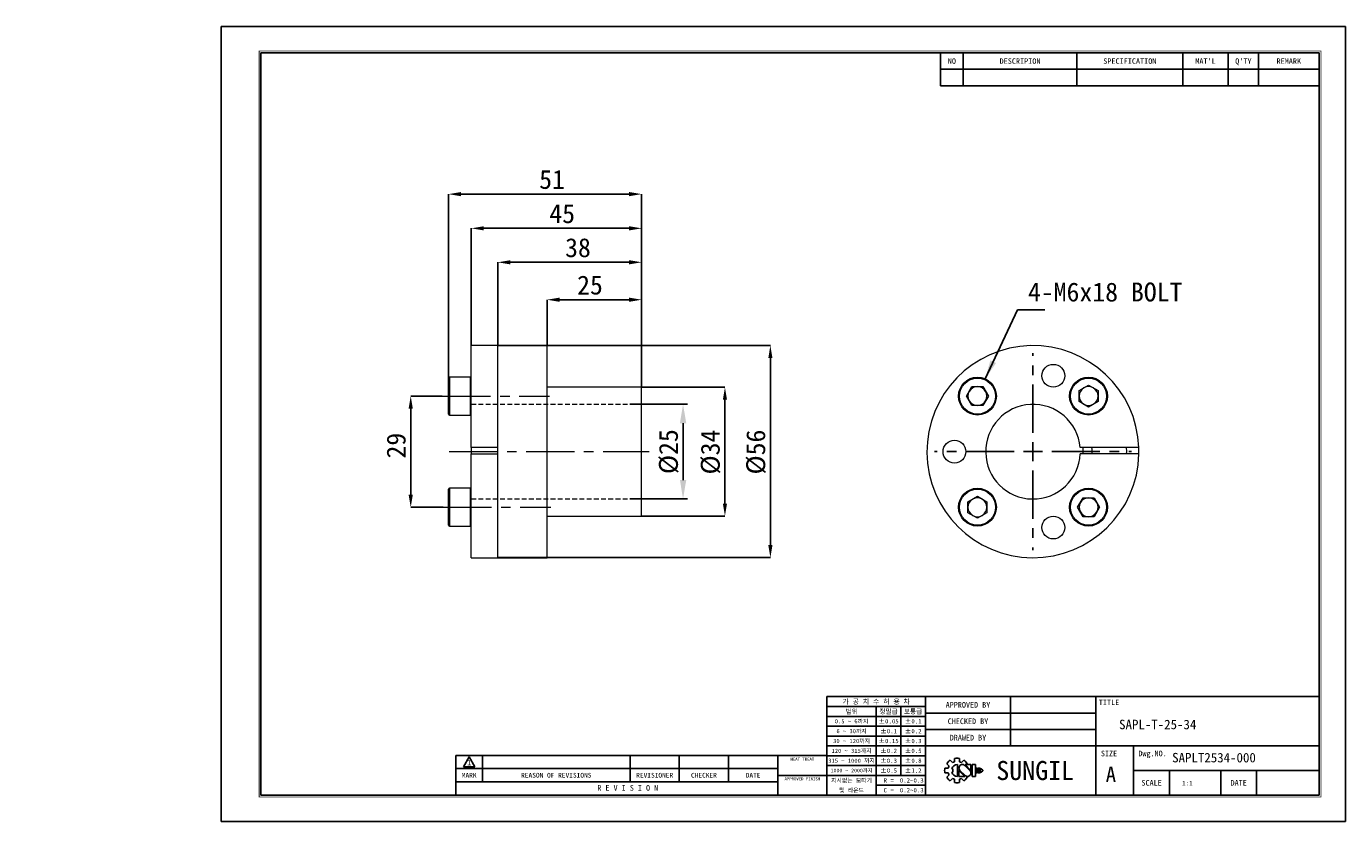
# Model space of a CAD drawing. Header units: millimetres. Extents: x -29 to 5648, y -387 to 3949.
# Tile 1 of 3: x -29 to 319, y 79 to 289. Entities that reach past the tile are written whole.
import ezdxf
from ezdxf.enums import TextEntityAlignment as Align

# ---------------------------------------------------------------- set-up
doc = ezdxf.new("R2010")
doc.units = ezdxf.units.MM
doc.linetypes.add('CENTERX2', pattern=[20.32, 12.7, -2.54, 2.54, -2.54])
doc.linetypes.add('HIDDEN', pattern=[1.905, 1.27, -0.635])
doc.layers.get('0').update_dxf_attribs({"linetype": 'CONTINUOUS'})
doc.layers.get('Defpoints').update_dxf_attribs({"linetype": 'CONTINUOUS'})
for name, color, linetype in [('5', 7, 'CONTINUOUS'), ('7', 7, 'CONTINUOUS'), ('중심선', 1, 'CENTERX2')]:
    doc.layers.add(name, color=color, linetype=linetype)
doc.layers.add('가상선', color=2, linetype='HIDDEN', lineweight=15)
doc.layers.add('치수선', color=5, linetype='CONTINUOUS', lineweight=15)
doc.styles.add('SLDTEXTSTYLE0', font='TXT', dxfattribs={"width": 0.75})
doc.dimstyles.new('5', dxfattribs={"dimtxt": 5, "dimasz": 5, "dimexe": 1.2, "dimexo": 0, "dimgap": 1.2, "dimtad": 1, "dimdec": 0, "dimzin": 11, "dimdsep": 46, "dimtxsty": 'Standard', "dimcen": 0, "dimclrd": 5, "dimclre": 5, "dimclrt": 3, "dimadec": 0, "dimazin": 0, "dimtfac": 0.6, "dimtdec": 0, "dimtmove": 0, "dimatfit": 3, "dimfxl": 1.25, "dimtolj": 1, "dimtzin": 11, "dimarcsym": 0})
doc.dimstyles.new('SLDDIMSTYLE1', dxfattribs={"dimtxt": 3.5, "dimasz": 3.302, "dimexe": 0, "dimexo": 0.0625, "dimgap": 0.875, "dimtad": 1, "dimrnd": 1e-09, "dimzin": 12, "dimdsep": 46, "dimtxsty": 'SLDTEXTSTYLE0', "dimsah": 1, "dimcen": 0.09, "dimadec": 0, "dimazin": 3, "dimtfac": 1, "dimtmove": 0, "dimatfit": 0, "dimfxl": 1, "dimfrac": 2, "dimtolj": 1, "dimtzin": 12, "dimarcsym": 0})
doc.dimstyles.new('SLDDIMSTYLE2', dxfattribs={"dimtxt": 3.5, "dimasz": 3.302, "dimexe": 0, "dimexo": 0.0625, "dimgap": 0.875, "dimtad": 1, "dimrnd": 1e-09, "dimzin": 12, "dimdsep": 46, "dimtxsty": 'SLDTEXTSTYLE0', "dimsah": 1, "dimcen": 0.09, "dimadec": 0, "dimazin": 3, "dimtfac": 1, "dimtofl": 0, "dimtmove": 0, "dimatfit": 3, "dimfxl": 1, "dimfrac": 2, "dimtolj": 1, "dimtzin": 12, "dimarcsym": 0})

# ---------------------------------------------------------------- blocks, each defined once
blk = doc.blocks.new('AAAA')
at = {"layer": '5', "ltscale": 0.5}
blk.add_line((-533.87, -68.22), (-533.87, -78.72), dxfattribs=at)
at = {"layer": '7', "color": 0}
for p, q in [((-298.87, 124.28), (-595.87, 124.28)), ((-595.87, 124.28), (-595.87, -85.72)), ((-298.87, -85.72), (-298.87, 124.28)), ((-595.87, -85.72), (-298.87, -85.72))]:
    blk.add_line(p, q, dxfattribs=at)
at = {"layer": '7'}
for p, q in [((-405.87, 117.28), (-405.87, 108.62)), ((-399.87, 117.28), (-399.87, 108.62)), ((-369.87, 117.28), (-369.87, 108.62)), ((-341.87, 117.28), (-341.87, 108.62)), ((-329.87, 117.28), (-329.87, 108.62)), ((-321.87, 117.28), (-321.87, 108.62)), ((-405.87, 112.95), (-305.87, 112.95)), ((-405.87, 108.62), (-305.87, 108.62)), ((-305.87, -52.72), (-435.87, -52.72)), ((-435.87, -52.72), (-435.87, -78.72)), ((-409.87, -55.32), (-435.87, -55.32)), ((-422.87, -55.32), (-422.87, -78.72)), ((-416.37, -55.32), (-416.37, -73.52)), ((-409.87, -52.72), (-409.87, -78.72)), ((-387.37, -52.72), (-387.37, -65.72)), ((-364.87, -52.72), (-364.87, -78.72)), ((-409.87, -57.92), (-435.87, -57.92)), ((-364.87, -57.05), (-409.87, -57.05)), ((-409.87, -60.52), (-435.87, -60.52)), ((-364.87, -61.38), (-409.87, -61.38)), ((-409.87, -63.12), (-435.87, -63.12)), ((-409.87, -65.72), (-435.87, -65.72)), ((-305.87, -65.72), (-409.87, -65.72)), ((-354.87, -65.72), (-354.87, -78.72)), ((-435.87, -68.22), (-533.87, -68.22)), ((-531.87, -71.21), (-530.37, -68.61)), ((-530.37, -68.61), (-528.87, -71.21)), ((-526.87, -68.22), (-526.87, -75.22)), ((-487.87, -68.22), (-487.87, -75.22)), ((-474.87, -68.22), (-474.87, -75.22)), ((-461.87, -68.22), (-461.87, -75.22)), ((-448.87, -68.22), (-448.87, -78.72)), ((-409.87, -68.32), (-435.87, -68.32)), ((-403.32, -69.5), (-402.7, -70.12)), ((-402.17, -69.02), (-402.17, -69.9)), ((-400.87, -69.02), (-400.87, -69.9)), ((-400.35, -70.12), (-399.72, -69.5)), ((-448.87, -71.72), (-533.87, -71.72)), ((-531.87, -71.21), (-528.87, -71.21)), ((-409.87, -70.92), (-435.87, -70.92)), ((-404.71, -71.57), (-403.84, -71.57)), ((-404.71, -71.57), (-403.84, -71.57)), ((-404.71, -72.86), (-403.84, -72.86)), ((-404.24, -70.42), (-403.62, -71.04)), ((-402.89, -71.78), (-402.59, -71.78)), ((-402.89, -72.65), (-402.59, -72.65)), ((-402.59, -71.78), (-402.59, -72.65)), ((-401.37, -70.64), (-401.37, -73.79)), ((-401.01, -72.22), (-401.01, -73.79)), ((-401.01, -72.24), (-399.45, -73.79)), ((-400.73, -72.22), (-399.39, -73.55)), ((-398.13, -72.22), (-399.46, -70.88)), ((-397.85, -72.19), (-399.4, -70.64)), ((-399.4, -70.64), (-397.85, -70.64)), ((-399.03, -70.64), (-398.81, -70.42)), ((-397.85, -70.64), (-397.85, -72.22)), ((-397.48, -70.64), (-397.48, -73.79)), ((-397.48, -70.64), (-396.61, -70.64)), ((-396.61, -70.64), (-396.61, -73.79)), ((-396.46, -71.57), (-396.46, -72.86)), ((-396.46, -71.57), (-396.24, -71.57)), ((-396.46, -72.86), (-396.24, -72.86)), ((-396.24, -71.57), (-396.24, -72.86)), ((-396.09, -71.57), (-396.09, -72.86)), ((-396.09, -71.57), (-395.88, -71.57)), ((-396.09, -72.86), (-395.88, -72.86)), ((-395.88, -71.57), (-395.88, -72.86)), ((-395.72, -71.57), (-395.72, -72.86)), ((-395.72, -71.57), (-395.51, -71.57)), ((-395.72, -72.86), (-395.51, -72.86)), ((-395.51, -71.57), (-395.51, -72.86)), ((-395.36, -71.57), (-395.36, -72.86)), ((-395.36, -71.57), (-394.71, -72.11)), ((-394.71, -72.32), (-395.36, -72.86)), ((-394.71, -72.11), (-394.71, -72.22)), ((-394.71, -72.11), (-394.71, -72.32)), ((-394.71, -72.22), (-394.71, -72.32)), ((-305.87, -72.22), (-354.87, -72.22)), ((-345.37, -72.22), (-345.37, -78.72)), ((-331.87, -72.22), (-331.87, -78.72)), ((-322.37, -72.22), (-322.37, -78.72)), ((-448.87, -75.22), (-533.87, -75.22)), ((-448.87, -73.52), (-435.87, -73.52)), ((-409.87, -73.52), (-435.87, -73.52)), ((-409.87, -76.12), (-422.87, -76.12)), ((-404.24, -74.01), (-403.62, -73.39)), ((-403.32, -74.93), (-402.7, -74.31)), ((-402.17, -74.53), (-402.17, -75.41)), ((-401.01, -73.79), (-399.45, -73.79)), ((-400.87, -74.53), (-400.87, -75.41)), ((-400.35, -74.31), (-399.72, -74.93)), ((-399.08, -73.74), (-398.81, -74.01)), ((-397.48, -73.79), (-396.61, -73.79))]:
    blk.add_line(p, q, dxfattribs=at)
at = {"layer": '7', "const_width": 0.25}
blk.add_lwpolyline([(-305.37, -79.22), (-305.37, 117.78), (-585.87, 117.78), (-585.87, -79.22)], close=True, dxfattribs=at)
at = {"layer": '7'}
blk.add_lwpolyline([(-305.87, -78.72), (-305.87, 117.28), (-585.37, 117.28), (-585.37, -78.72)], close=True, dxfattribs=at)
for centre, radius, start, end in [((-401.52, -72.22), 3.26, 123.4943, 146.5057), ((-401.52, -72.22), 3.26, 78.4943, 101.5057), ((-401.52, -72.22), 3.26, 33.4943, 56.5057), ((-401.52, -72.22), 3.26, 168.4943, 191.5057), ((-401.52, -72.22), 2.4, 150.6872, 164.3128), ((-401.52, -72.22), 2.4, 195.6872, 209.3128), ((-401.37, -72.22), 1.58, 90, 164.0671), ((-401.37, -72.22), 1.58, 195.9329, 270), ((-401.52, -72.22), 2.4, 105.6872, 119.3128), ((-400.09, -71.56), 0.919, 43.2202, 225.8282), ((-401.52, -72.22), 2.4, 60.6872, 74.3128), ((-398.77, -72.87), 0.919, 223.2202, 45.8282), ((-401.52, -72.22), 3.26, 213.4943, 236.5057), ((-401.52, -72.22), 2.4, 240.6872, 254.3128), ((-401.52, -72.22), 3.26, 258.4943, 281.5057), ((-401.52, -72.22), 2.4, 285.6872, 299.3128), ((-401.52, -72.22), 3.26, 303.4943, 326.5057)]:
    blk.add_arc(centre, radius, start, end, dxfattribs=at)
for p in [(-387.37, -57.05), (-387.37, -61.38)]:
    blk.add_point(p, dxfattribs=at)
at = {"layer": '5', "ltscale": 0.5}
for tag, p, height in [('TITLE', (-358.7, -61.31), 2.5), ('도번', (-344.69, -70.07), 2.5), ('SCALE', (-342.09, -76.16), 1.2), ('DATE', (-318.85, -76.2), 1.2)]:
    blk.add_attdef(tag, p, '', height=height, dxfattribs=at)
at = {"layer": '7'}
for s, height, p in [('NO', 1.444, (-402.87, 115.12)), ('DESCRIPION', 1.444, (-384.87, 115.12)), ('SPECIFICATION', 1.444, (-355.87, 115.12)), ("MAT'L", 1.444, (-335.87, 115.12)), ("Q'TY", 1.444, (-325.87, 115.12)), ('REMARK', 1.444, (-313.87, 115.12)), ('가 공 치 수 허 용 차', 1.3, (-422.87, -54.02)), ('APPROVED BY', 1.5, (-398.62, -54.88)), ('TITLE', 1.444, (-361.37, -54.22)), ('0.5 ~ 6까지', 1.1, (-429.37, -59.22)), ('범위', 1.25, (-429.37, -56.62)), ('정밀급', 1.25, (-419.62, -56.62)), ('%%P0.05', 1.15, (-419.62, -59.22)), ('보통급', 1.25, (-413.12, -56.62)), ('%%P0.1', 1.15, (-413.12, -59.22)), ('CHECKED BY', 1.5, (-398.62, -59.22)), ('6 ~ 30까지', 1.1, (-429.37, -61.82)), ('%%P0.1', 1.15, (-419.62, -61.82)), ('%%P0.2', 1.15, (-413.12, -61.82)), ('30 ~ 120까지', 1.1, (-429.37, -64.42)), ('%%P0.15', 1.15, (-419.62, -64.42)), ('%%P0.3', 1.15, (-413.12, -64.42)), ('DRAWED BY', 1.5, (-398.62, -63.55)), ('1', 1.5, (-530.37, -70.11)), ('HEAT TREAT', 0.8, (-442.37, -69.22)), ('315 ~ 1000 까지', 1.1, (-429.37, -69.62)), ('120 ~ 315까지', 1.1, (-429.37, -67.02)), ('%%P0.2', 1.15, (-419.62, -67.02)), ('%%P0.3', 1.15, (-419.62, -69.62)), ('%%P0.5', 1.15, (-413.12, -67.02)), ('%%P0.8', 1.15, (-413.12, -69.62)), ('SUNGIL', 5.032, (-380.87, -72.22)), ('SIZE', 1.5, (-361.37, -67.72)), ('Dwg.NO.', 1.5, (-349.87, -67.72)), ('MARK', 1.25, (-530.37, -73.47)), ('REASON OF REVISIONS', 1.25, (-507.37, -73.47)), ('REVISIONER', 1.25, (-481.37, -73.47)), ('CHECKER', 1.25, (-468.37, -73.47)), ('DATE', 1.25, (-455.37, -73.47)), ('1000 ~ 2000까지', 0.99, (-429.37, -72.22)), ('%%P0.5', 1.15, (-419.62, -72.22)), ('%%P1.2', 1.15, (-413.12, -72.22)), ('A', 4, (-360.87, -73.22)), ('R E V I S I O N', 1.5, (-488.49, -76.81)), ('APPROVED FINISH', 0.8, (-442.37, -74.42)), ('지시없는 모따기', 1.1, (-429.37, -74.82)), ('R = ', 1.15, (-419.12, -74.82)), ('SCALE', 1.5, (-350.12, -75.47)), ('DATE', 1.5, (-327.12, -75.47)), ('및 라운드', 1.1, (-429.37, -77.42)), ('C = ', 1.15, (-419.12, -77.42))]:
    blk.add_text(s, height=height, dxfattribs=at).set_placement(p, align=Align.MIDDLE_CENTER)
for tag, p in [('필렛', (-416.62, -74.82)), ('모따기', (-416.62, -77.42))]:
    blk.add_attdef(tag, text='', height=1.15, dxfattribs=at).set_placement(p, align=Align.MIDDLE_LEFT)
blk = doc.blocks.new('*D14')
at = {"layer": 'Defpoints', "color": 0}
for p in [(95.3, 205.03), (95.3, 149.03), (167.3, 149.03)]:
    blk.add_point(p, dxfattribs=at)
at = {"layer": '치수선', "color": 0, "lineweight": -2}
for p, q in [((95.36, 205.03), (167.3, 205.03)), ((167.3, 201.72), (167.3, 152.33)), ((95.36, 149.03), (167.3, 149.03))]:
    blk.add_line(p, q, dxfattribs=at)
at = {"layer": '치수선', "color": 0}
for points in [[(166.75, 201.72), (167.85, 201.72), (167.3, 205.03)], [(166.75, 152.33), (167.85, 152.33), (167.3, 149.03)]]:
    blk.add_solid(points, dxfattribs=at)
at = {"layer": '치수선', "color": 3, "insert": (160.93, 176.92), "char_height": 5, "attachment_point": 2, "rotation": 90}
blk.add_mtext('\\A1;%%c56', dxfattribs=at)
blk = doc.blocks.new('*D15')
at = {"layer": 'Defpoints', "color": 0}
for p in [(108.3, 217.14), (108.3, 205.03), (133.3, 194.03)]:
    blk.add_point(p, dxfattribs=at)
at = {"layer": '치수선', "color": 0, "lineweight": -2}
for p, q in [((108.3, 205.09), (108.3, 217.14)), ((130, 217.14), (111.6, 217.14)), ((133.3, 194.09), (133.3, 217.14))]:
    blk.add_line(p, q, dxfattribs=at)
at = {"layer": '치수선', "color": 0}
for points in [[(111.6, 217.69), (111.6, 216.59), (108.3, 217.14)], [(130, 217.69), (130, 216.59), (133.3, 217.14)]]:
    blk.add_solid(points, dxfattribs=at)
at = {"layer": '치수선', "color": 3, "insert": (119.65, 223.52), "char_height": 5, "attachment_point": 2}
blk.add_mtext('\\A1;25', dxfattribs=at)
blk = doc.blocks.new('*D16')
at = {"layer": 'Defpoints', "color": 0}
for p in [(95.3, 227.03), (95.3, 205.03), (133.3, 194.03)]:
    blk.add_point(p, dxfattribs=at)
at = {"layer": '치수선', "color": 0, "lineweight": -2}
for p, q in [((95.3, 205.09), (95.3, 227.03)), ((130, 227.03), (98.6, 227.03)), ((133.3, 194.09), (133.3, 227.03))]:
    blk.add_line(p, q, dxfattribs=at)
at = {"layer": '치수선', "color": 0}
for points in [[(98.6, 227.58), (98.6, 226.48), (95.3, 227.03)], [(130, 227.58), (130, 226.48), (133.3, 227.03)]]:
    blk.add_solid(points, dxfattribs=at)
at = {"layer": '치수선', "color": 3, "insert": (116.48, 233.4), "char_height": 5, "attachment_point": 2}
blk.add_mtext('\\A1;38', dxfattribs=at)
blk = doc.blocks.new('*D17')
at = {"layer": 'Defpoints', "color": 0}
for p in [(88.3, 236), (88.3, 205.03), (133.3, 194.03)]:
    blk.add_point(p, dxfattribs=at)
at = {"layer": '치수선', "color": 0, "lineweight": -2}
for p, q in [((88.3, 205.09), (88.3, 236)), ((130, 236), (91.6, 236)), ((133.3, 194.09), (133.3, 236))]:
    blk.add_line(p, q, dxfattribs=at)
at = {"layer": '치수선', "color": 0}
for points in [[(91.6, 236.55), (91.6, 235.45), (88.3, 236)], [(130, 236.55), (130, 235.45), (133.3, 236)]]:
    blk.add_solid(points, dxfattribs=at)
at = {"layer": '치수선', "color": 3, "insert": (112.31, 242.38), "char_height": 5, "attachment_point": 2}
blk.add_mtext('\\A1;45', dxfattribs=at)
blk = doc.blocks.new('*D18')
at = {"layer": 'Defpoints', "color": 0}
for p in [(82.3, 245.03), (82.3, 196.45), (133.3, 194.03)]:
    blk.add_point(p, dxfattribs=at)
at = {"layer": '치수선', "color": 0, "lineweight": -2}
for p, q in [((82.3, 196.51), (82.3, 245.03)), ((130, 245.03), (85.6, 245.03)), ((133.3, 194.09), (133.3, 245.03))]:
    blk.add_line(p, q, dxfattribs=at)
at = {"layer": '치수선', "color": 0}
for points in [[(85.6, 245.58), (85.6, 244.48), (82.3, 245.03)], [(130, 245.58), (130, 244.48), (133.3, 245.03)]]:
    blk.add_solid(points, dxfattribs=at)
at = {"layer": '치수선', "color": 3, "insert": (109.63, 251.42), "char_height": 5, "attachment_point": 2}
blk.add_mtext('\\A1;51', dxfattribs=at)
blk = doc.blocks.new('*D19')
at = {"layer": 'Defpoints', "color": 0}
for p in [(133.3, 194.03), (133.3, 160.03), (155.3, 160.03)]:
    blk.add_point(p, dxfattribs=at)
at = {"layer": '치수선', "color": 0, "lineweight": -2}
for p, q in [((133.36, 194.03), (155.3, 194.03)), ((155.3, 190.72), (155.3, 163.33)), ((133.36, 160.03), (155.3, 160.03))]:
    blk.add_line(p, q, dxfattribs=at)
at = {"layer": '치수선', "color": 0}
for points in [[(154.75, 190.72), (155.85, 190.72), (155.3, 194.03)], [(154.75, 163.33), (155.85, 163.33), (155.3, 160.03)]]:
    blk.add_solid(points, dxfattribs=at)
at = {"layer": '치수선', "color": 3, "insert": (148.92, 176.92), "char_height": 5, "attachment_point": 2, "rotation": 90}
blk.add_mtext('\\A1;%%c34', dxfattribs=at)
blk = doc.blocks.new('*D20')
at = {"layer": 'Defpoints', "color": 0}
for p in [(80.66, 191.7), (72.3, 162.35), (80.91, 162.35)]:
    blk.add_point(p, dxfattribs=at)
at = {"layer": '치수선', "color": 0, "lineweight": -2}
for p, q in [((80.6, 191.7), (72.3, 191.7)), ((72.3, 188.4), (72.3, 165.66)), ((80.85, 162.35), (72.3, 162.35))]:
    blk.add_line(p, q, dxfattribs=at)
at = {"layer": '치수선', "color": 0}
for points in [[(71.75, 188.4), (72.85, 188.4), (72.3, 191.7)], [(71.75, 165.66), (72.85, 165.66), (72.3, 162.35)]]:
    blk.add_solid(points, dxfattribs=at)
at = {"layer": '치수선', "color": 3, "insert": (65.93, 178.61), "char_height": 5, "attachment_point": 2, "rotation": 90}
blk.add_mtext('\\A1;29', dxfattribs=at)
blk = doc.blocks.new('SW_CENTERMARKSYMBOL_0')
at = {"layer": '중심선', "color": 0}
for p, q in [((0, 5), (0, 26)), ((-5, 0), (-26, 0)), ((0, 0), (-2.5, 0)), ((0, 0), (0, 2.5)), ((0, 0), (0, -2.5)), ((0, 0), (2.5, 0)), ((5, 0), (26, 0)), ((0, -5), (0, -26))]:
    blk.add_line(p, q, dxfattribs=at)
blk = doc.blocks.new('*D21')
at = {"color": 5, "lineweight": -2, "ltscale": 5}
for p, q in [((130.14, 189.53), (145.44, 189.53)), ((144.24, 184.53), (144.24, 169.53)), ((130.14, 164.53), (145.44, 164.53))]:
    blk.add_line(p, q, dxfattribs=at)
at = {"color": 5, "ltscale": 5}
for points in [[(143.41, 184.53), (145.08, 184.53), (144.24, 189.53)], [(143.41, 169.53), (145.08, 169.53), (144.24, 164.53)]]:
    blk.add_solid(points, dxfattribs=at)
at = {"layer": 'Defpoints', "color": 0, "ltscale": 5}
for p in [(130.14, 189.53), (130.14, 164.53), (144.24, 164.53)]:
    blk.add_point(p, dxfattribs=at)
at = {"color": 3, "ltscale": 5, "insert": (140.48, 177.03), "char_height": 5, "attachment_point": 5, "rotation": 90}
blk.add_mtext('\\A1;%%c25', dxfattribs=at)

msp = doc.modelspace()

# ---------------------------------------------------------------- linework, layer by layer
at = {"color": 7, "linetype": 'Continuous', "lineweight": 15}
for p, q in [((95.302, 205.026), (88.302, 205.026)), ((88.302, 178.117), (88.302, 205.026)), ((108.302, 205.026), (95.302, 205.026)), ((95.302, 178.117), (95.302, 205.026)), ((95.302, 177.026), (95.302, 205.026)), ((108.302, 177.026), (108.302, 205.026)), ((82.302, 186.948), (82.302, 196.448)), ((88.052, 196.698), (82.552, 196.698)), ((133.302, 194.026), (108.302, 194.026)), ((133.302, 160.026), (133.302, 194.026)), ((219.113, 191.698), (220.556, 194.198)), ((220.556, 189.198), (219.113, 191.698)), ((220.556, 194.198), (223.443, 194.198)), ((223.443, 194.198), (224.887, 191.698)), ((224.887, 191.698), (223.443, 189.198)), ((248.845, 193.142), (251.345, 194.585)), ((248.845, 190.255), (248.845, 193.142)), ((251.345, 194.585), (253.845, 193.142)), ((253.845, 193.142), (253.845, 190.255)), ((223.443, 189.198), (220.556, 189.198)), ((251.345, 188.812), (248.845, 190.255)), ((253.845, 190.255), (251.345, 188.812)), ((82.552, 186.698), (88.052, 186.698)), ((95.302, 178.117), (88.302, 178.117)), ((88.302, 178.117), (88.302, 176.417)), ((264.651, 178.117), (249.125, 178.117)), ((88.302, 149.026), (88.302, 176.417)), ((88.302, 176.417), (95.302, 176.417)), ((95.302, 149.026), (95.302, 177.026)), ((95.302, 149.026), (95.302, 176.417)), ((108.302, 149.026), (108.302, 177.026)), ((264.666, 176.417), (249.157, 176.417)), ((88.052, 167.353), (82.552, 167.353)), ((82.302, 157.603), (82.302, 167.103)), ((219.5, 163.797), (222, 165.24)), ((219.5, 160.91), (219.5, 163.797)), ((222, 165.24), (224.5, 163.797)), ((224.5, 163.797), (224.5, 160.91)), ((248.458, 162.353), (249.901, 164.853)), ((249.901, 164.853), (252.788, 164.853)), ((252.788, 164.853), (254.232, 162.353)), ((222, 159.467), (219.5, 160.91)), ((224.5, 160.91), (222, 159.467)), ((249.901, 159.853), (248.458, 162.353)), ((254.232, 162.353), (252.788, 159.853)), ((82.552, 157.353), (88.052, 157.353)), ((108.302, 160.026), (133.302, 160.026)), ((252.788, 159.853), (249.901, 159.853)), ((88.302, 149.026), (95.302, 149.026)), ((95.302, 149.026), (108.302, 149.026))]:
    msp.add_line(p, q, dxfattribs=at)
at = {"color": 8, "linetype": 'Continuous', "lineweight": 15}
for p, q in [((82.552, 196.698), (82.552, 186.698)), ((88.052, 186.698), (88.052, 196.698)), ((82.552, 167.353), (82.552, 157.353)), ((88.052, 157.353), (88.052, 167.353))]:
    msp.add_line(p, q, dxfattribs=at)
at = {"color": 7, "linetype": 'Continuous', "lineweight": 15, "flags": 128}
for points in [[(261.415, 176.417), (261.422, 177.026), (261.398, 178.117)], [(264.666, 176.417), (264.672, 177.026), (264.651, 178.117)]]:
    msp.add_lwpolyline(points, dxfattribs=at)
at = {"color": 7, "linetype": 'Continuous', "lineweight": 15}
for centre, radius in [((242.043, 197.069), 3), ((222, 191.698), 5), ((222, 191.698), 4.75), ((251.345, 191.698), 5), ((251.345, 191.698), 4.75), ((215.922, 177.026), 3), ((222, 162.353), 5), ((251.345, 162.353), 5), ((222, 162.353), 4.75), ((251.345, 162.353), 4.75), ((242.043, 156.983), 3)]:
    msp.add_circle(centre, radius, dxfattribs=at)
for centre, radius, start, end in [((236.672, 177.026), 28, 2.23383, 358.75449), ((82.552, 196.448), 0.25, 90, 180), ((88.052, 196.448), 0.25, 0, 90), ((222, 191.698), 2.5, 150, 210), ((222, 191.698), 2.5, 90, 150), ((222, 191.698), 2.5, 30, 90), ((222, 191.698), 2.5, 330, 30), ((251.345, 191.698), 2.5, 120, 180), ((251.345, 191.698), 2.5, 180, 240), ((251.345, 191.698), 2.5, 60, 120), ((251.345, 191.698), 2.5, 0, 60), ((251.345, 191.698), 2.5, 300, 0), ((222, 191.698), 2.5, 210, 270), ((222, 191.698), 2.5, 270, 330), ((236.672, 177.026), 12.5, 5.00888, 357.20918), ((251.345, 191.698), 2.5, 240, 300), ((82.552, 186.948), 0.25, 180, 270), ((88.052, 186.948), 0.25, 270, 0), ((236.672, 177.026), 13.258, 357.36876, 4.722), ((236.672, 177.026), 15.604, 357.76471, 4.01056), ((82.552, 167.103), 0.25, 90, 180), ((88.052, 167.103), 0.25, 0, 90), ((222, 162.353), 2.5, 120, 180), ((222, 162.353), 2.5, 60, 120), ((222, 162.353), 2.5, 0, 60), ((251.345, 162.353), 2.5, 90, 150), ((251.345, 162.353), 2.5, 30, 90), ((222, 162.353), 2.5, 180, 240), ((222, 162.353), 2.5, 300, 0), ((251.345, 162.353), 2.5, 150, 210), ((251.345, 162.353), 2.5, 210, 270), ((251.345, 162.353), 2.5, 270, 330), ((251.345, 162.353), 2.5, 330, 30), ((82.552, 157.603), 0.25, 180, 270), ((88.052, 157.603), 0.25, 270, 0), ((222, 162.353), 2.5, 240, 300)]:
    msp.add_arc(centre, radius, start, end, dxfattribs=at)
at = {"layer": '가상선'}
for p, q in [((88.302, 189.526), (133.302, 189.526)), ((88.302, 164.526), (133.302, 164.526))]:
    msp.add_line(p, q, dxfattribs=at)
at = {"layer": '중심선', "linetype": 'CENTERX2', "lineweight": 0}
for p, q in [((80.661, 191.698), (108.928, 191.698)), ((82.498, 177.026), (135.302, 177.026)), ((80.912, 162.353), (109.296, 162.353))]:
    msp.add_line(p, q, dxfattribs=at)

# ---------------------------------------------------------------- block references
at = {"layer": '5'}
ref = msp.add_blockref('AAAA', (618.12, 165.043), dxfattribs=at)
ref.add_attrib('모따기', '0.2~0.3', dxfattribs={"layer": '7', "height": 1.15}).set_placement((201.501, 87.627), align=Align.MIDDLE_LEFT)
ref.add_attrib('필렛', '0.2~0.3', dxfattribs={"layer": '7', "height": 1.15}).set_placement((201.501, 90.227), align=Align.MIDDLE_LEFT)
ref.add_attrib('TITLE', 'SAPL-T-25-34', (259.417, 103.733), dxfattribs={"ltscale": 0.5, "height": 2.5})
ref.add_attrib('도번', 'SAPLT2534-000', (273.432, 94.97), dxfattribs={"ltscale": 0.5, "height": 2.5})
ref.add_attrib('SCALE', '1:1', (276.032, 88.88), dxfattribs={"ltscale": 0.5, "height": 1.2})
at = {"layer": '중심선'}
msp.add_blockref('SW_CENTERMARKSYMBOL_0', (236.672, 177.026), dxfattribs=at)

# ---------------------------------------------------------------- texts
at = {"color": 3, "ltscale": 5, "insert": (235.333, 216.603), "char_height": 5, "attachment_point": 7}
msp.add_mtext('4-M6x18 BOLT', dxfattribs=at)
at = {"layer": '5', "color": 3, "ltscale": 5, "insert": (-29.223, 86.485), "char_height": 5, "attachment_point": 9}
msp.add_mtext('\\A1;', dxfattribs=at)

# ---------------------------------------------------------------- dimensions: what is measured, and where the dimension line sits
at = {"ltscale": 5}
dim = msp.add_linear_dim(base=(144.242, 164.526), p1=(130.143, 189.526), p2=(130.143, 164.526), angle=90, text='%%c25', dimstyle='5', dxfattribs=at)
dim.commit()
dim.dimension.update_dxf_attribs({"geometry": '*D21', "text_midpoint": (140.479, 177.026)})
at = {"layer": '치수선'}
for base, p2, picture, middle in [((82.302, 245.026), (82.302, 196.448), '*D18', (109.632, 245.026)), ((88.302, 236), (88.302, 205.026), '*D17', (112.311, 236)), ((95.302, 227.026), (95.302, 205.026), '*D16', (116.483, 227.026)), ((108.302, 217.14), (108.302, 205.026), '*D15', (119.655, 217.14))]:
    dim = msp.add_linear_dim(base=base, p1=(133.302, 194.026), p2=p2, dimstyle='SLDDIMSTYLE1', override={"dimtxt": 5, "dimgap": 1.25, "dimtxsty": 'Standard', "dimclrt": 3}, dxfattribs=at)
    dim.commit()
    dim.dimension.update_dxf_attribs({"geometry": picture, "text_midpoint": middle, "dimtype": 160})
for base, p1, p2, picture, middle in [((167.302, 149.026), (95.302, 205.026), (95.302, 149.026), '*D14', (167.302, 176.922)), ((155.302, 160.026), (133.302, 194.026), (133.302, 160.026), '*D19', (155.302, 176.922))]:
    dim = msp.add_linear_dim(base=base, p1=p1, p2=p2, angle=90, text='%%c<>', dimstyle='SLDDIMSTYLE1', override={"dimtxt": 5, "dimgap": 1.25, "dimtxsty": 'Standard', "dimclrt": 3}, dxfattribs=at)
    dim.commit()
    dim.dimension.update_dxf_attribs({"geometry": picture, "text_midpoint": middle, "dimtype": 160})
dim = msp.add_linear_dim(base=(72.302, 162.353), p1=(80.661, 191.698), p2=(80.912, 162.353), angle=90, dimstyle='SLDDIMSTYLE2', override={"dimtxt": 5, "dimgap": 1.25, "dimdec": 0, "dimtxsty": 'Standard', "dimclrt": 3}, dxfattribs=at)
dim.commit()
dim.dimension.update_dxf_attribs({"geometry": '*D20', "text_midpoint": (72.302, 178.612), "dimtype": 160})

# ---------------------------------------------------------------- leaders
at = {"ltscale": 5, "annotation_type": 0, "has_hookline": 1, "hookline_direction": 0}
msp.add_leader([(224.047, 196.26), (232.585, 214.483), (237.585, 214.483)], dimstyle='5', dxfattribs=at)

doc.saveas('drawing.dxf')
